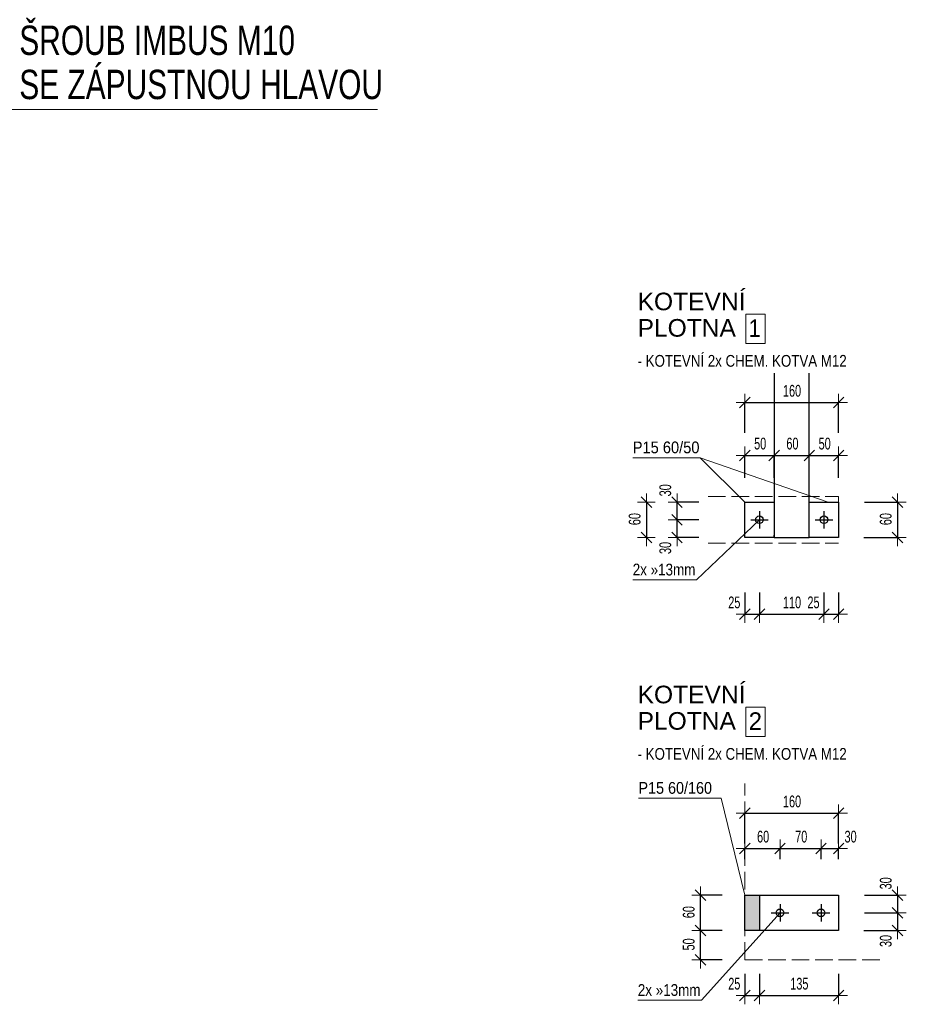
# Model space of a CAD drawing. Header units: millimetres. Extents: x -27818 to -4159, y -105989 to -15933.
# Tile 4 of 15: x -25163 to -23651, y -102178 to -100499. Entities that reach past the tile are written whole.
import ezdxf

# ---------------------------------------------------------------- set-up
doc = ezdxf.new("R2010")
doc.units = ezdxf.units.MM
doc.header["$PDMODE"] = 65
doc.linetypes.add('Carkovana 2x_1_2', pattern=[40, 30, -10])
doc.linetypes.add('JIS_09_15_1', pattern=[60, 30, -10, 0, -10, 0, -10])
doc.layers.add('XR$3$(Z7) - DÍLY_1', color=7, linetype='Continuous', lineweight=25)
doc.layers.add('XR$4$(Z7) - KOTVENÍ_1', color=7, linetype='Continuous', lineweight=25)
doc.styles.add('ARIAL', font='ARIAL.TTF')
doc.styles.add('ARIALNARROW', font='ARIALN.TTF')
doc.dimstyles.new('DIMSTYLE_20', dxfattribs={"dimtxt": 20, "dimasz": 30, "dimexe": 0, "dimexo": 0, "dimgap": 10, "dimtad": 2, "dimdec": 0, "dimrnd": 1, "dimzin": 12, "dimdsep": 46, "dimtxsty": 'ARIALNARROW', "dimblk1": 'ALL_ML_STRICH', "dimblk2": 'ALL_ML_STRICH', "dimsah": 1, "dimcen": 0, "dimclrd": 6, "dimclre": 6, "dimclrt": 6, "dimadec": 0, "dimazin": 0, "dimtfac": 1, "dimtdec": 0, "dimtix": 1, "dimtmove": 2, "dimatfit": 3, "dimfxl": 0, "dimtzin": 0, "dimlwd": 0, "dimlwe": 13, "dimarcsym": 0})
doc.dimstyles.new('DIMSTYLE_21', dxfattribs={"dimtxt": 20, "dimasz": 30, "dimexe": 0, "dimexo": 0, "dimgap": 10, "dimtad": 2, "dimdec": 0, "dimrnd": 1, "dimzin": 12, "dimdsep": 46, "dimtxsty": 'ARIALNARROW', "dimblk1": 'ALL_ML_STRICH', "dimblk2": 'ALL_ML_STRICH', "dimsah": 1, "dimcen": 0, "dimclrd": 6, "dimclre": 6, "dimclrt": 6, "dimadec": 0, "dimazin": 0, "dimtfac": 1, "dimtdec": 0, "dimtix": 1, "dimtmove": 2, "dimatfit": 3, "dimfxl": 0, "dimtvp": 1.2, "dimtzin": 0, "dimlwd": 0, "dimlwe": 13, "dimarcsym": 0})
doc.dimstyles.new('DIMSTYLE_22', dxfattribs={"dimtxt": 20, "dimasz": 30, "dimexe": 0, "dimexo": 0, "dimgap": 10, "dimtad": 2, "dimdec": 0, "dimrnd": 1, "dimzin": 12, "dimdsep": 46, "dimtxsty": 'ARIALNARROW', "dimblk1": 'ALL_ML_STRICH', "dimblk2": 'ALL_ML_STRICH', "dimsah": 1, "dimcen": 0, "dimclrd": 6, "dimclre": 6, "dimclrt": 6, "dimadec": 0, "dimazin": 0, "dimtfac": 1, "dimtdec": 0, "dimtix": 1, "dimtmove": 2, "dimatfit": 3, "dimfxl": 0, "dimtvp": 1.2, "dimtzin": 0, "dimlwd": 0, "dimlwe": 13, "dimarcsym": 0})
doc.dimstyles.new('DIMSTYLE_23', dxfattribs={"dimtxt": 20, "dimasz": 30, "dimexe": 0, "dimexo": 0, "dimgap": 10, "dimtad": 2, "dimdec": 0, "dimrnd": 1, "dimzin": 12, "dimdsep": 46, "dimtxsty": 'ARIALNARROW', "dimblk1": 'ALL_ML_STRICH', "dimblk2": 'ALL_ML_STRICH', "dimsah": 1, "dimcen": 0, "dimclrd": 6, "dimclre": 6, "dimclrt": 6, "dimadec": 0, "dimazin": 0, "dimtfac": 1, "dimtdec": 0, "dimtix": 1, "dimtmove": 2, "dimatfit": 3, "dimfxl": 0, "dimtzin": 0, "dimlwd": 0, "dimlwe": 13, "dimarcsym": 0})

# ---------------------------------------------------------------- blocks, each defined once
blk = doc.blocks.new('ALL_ML_STRICH')
at = {"color": 0, "linetype": 'ByBlock', "lineweight": -2}
for p, q in [((-1, 0), (0.5, 0)), ((-0.3, -0.3), (0.3, 0.3)), ((0, -0.5), (0, 0.5))]:
    blk.add_line(p, q, dxfattribs=at)
blk = doc.blocks.new('*D212')
at = {"layer": 'DEFPOINTS', "color": 6, "linetype": 'Continuous', "lineweight": 13}
for p in [(-24094.6, -101321.6), (-23926.8, -101321.6), (-23926.8, -101381.6)]:
    blk.add_point(p, dxfattribs=at)
at = {"layer": 'XR$4$(Z7) - KOTVENÍ_1', "color": 6, "linetype": 'Continuous', "lineweight": -2}
for p, q in [((-24094.6, -101321.6), (-24094.6, -101321.6)), ((-24094.6, -101321.6), (-24094.6, -101381.6)), ((-24094.6, -101381.6), (-24094.6, -101381.6))]:
    blk.add_line(p, q, dxfattribs=at)
at = {"layer": 'XR$4$(Z7) - KOTVENÍ_1', "color": 6, "linetype": 'Continuous', "lineweight": 13, "xscale": 30, "yscale": 30, "zscale": 30}
for p, rotation in [((-24094.6, -101321.6), 90), ((-24094.6, -101381.6), 270)]:
    blk.add_blockref('ALL_ML_STRICH', p, dxfattribs=dict(at, rotation=rotation))
at = {"layer": 'XR$4$(Z7) - KOTVENÍ_1', "color": 6, "linetype": 'Continuous', "lineweight": 13, "insert": (-24114.6, -101350.4), "char_height": 20, "width": 32.457, "attachment_point": 5, "rotation": 90, "style": 'ARIALNARROW'}
blk.add_mtext('\\W0.81;\\A1;{60}', dxfattribs=at)
blk = doc.blocks.new('*D213')
at = {"layer": 'DEFPOINTS', "color": 6, "linetype": 'Continuous', "lineweight": 13}
for p in [(-23901.8, -101351.6), (-24042.4, -101381.6), (-23926.8, -101381.6)]:
    blk.add_point(p, dxfattribs=at)
at = {"layer": 'XR$4$(Z7) - KOTVENÍ_1', "color": 6, "linetype": 'Continuous', "lineweight": -2}
for p, q in [((-24005.4, -101351.6), (-24042.4, -101351.6)), ((-24042.4, -101381.6), (-24042.4, -101351.6)), ((-24005.4, -101381.6), (-24042.4, -101381.6))]:
    blk.add_line(p, q, dxfattribs=at)
at = {"layer": 'XR$4$(Z7) - KOTVENÍ_1', "color": 6, "linetype": 'Continuous', "lineweight": 13, "xscale": 30, "yscale": 30, "zscale": 30}
for p, rotation in [((-24042.4, -101351.6), 90), ((-24042.4, -101381.6), 270)]:
    blk.add_blockref('ALL_ML_STRICH', p, dxfattribs=dict(at, rotation=rotation))
at = {"layer": 'XR$4$(Z7) - KOTVENÍ_1', "color": 6, "linetype": 'Continuous', "lineweight": 13, "insert": (-24062.4, -101399.6), "char_height": 20, "width": 32.457, "attachment_point": 5, "rotation": 90, "style": 'ARIALNARROW'}
blk.add_mtext('\\W0.81;\\A1;{30}', dxfattribs=at)
blk = doc.blocks.new('*D214')
at = {"layer": 'DEFPOINTS', "color": 6, "linetype": 'Continuous', "lineweight": 13}
for p in [(-23926.8, -101321.6), (-24042.4, -101351.6), (-23901.8, -101351.6)]:
    blk.add_point(p, dxfattribs=at)
at = {"layer": 'XR$4$(Z7) - KOTVENÍ_1', "color": 6, "linetype": 'Continuous', "lineweight": -2}
for p, q in [((-24005.4, -101321.6), (-24042.4, -101321.6)), ((-24042.4, -101351.6), (-24042.4, -101321.6)), ((-24005.4, -101351.6), (-24042.4, -101351.6))]:
    blk.add_line(p, q, dxfattribs=at)
at = {"layer": 'XR$4$(Z7) - KOTVENÍ_1', "color": 6, "linetype": 'Continuous', "lineweight": 13, "xscale": 30, "yscale": 30, "zscale": 30}
for p, rotation in [((-24042.4, -101321.6), 90), ((-24042.4, -101351.6), 270)]:
    blk.add_blockref('ALL_ML_STRICH', p, dxfattribs=dict(at, rotation=rotation))
at = {"layer": 'XR$4$(Z7) - KOTVENÍ_1', "color": 6, "linetype": 'Continuous', "lineweight": 13, "insert": (-24062.4, -101301.3), "char_height": 20, "width": 32.457, "attachment_point": 5, "rotation": 90, "style": 'ARIALNARROW'}
blk.add_mtext('\\W0.81;\\A1;{30}', dxfattribs=at)
blk = doc.blocks.new('*D215')
at = {"layer": 'DEFPOINTS', "color": 6, "linetype": 'Continuous', "lineweight": 13}
for p in [(-23901.8, -101351.6), (-23926.8, -101381.6), (-23926.8, -101512.5)]:
    blk.add_point(p, dxfattribs=at)
at = {"layer": 'XR$4$(Z7) - KOTVENÍ_1', "color": 6, "linetype": 'Continuous', "lineweight": -2}
for p, q in [((-23926.8, -101475.5), (-23926.8, -101512.5)), ((-23901.8, -101475.5), (-23901.8, -101512.5)), ((-23926.8, -101512.5), (-23901.8, -101512.5))]:
    blk.add_line(p, q, dxfattribs=at)
at = {"layer": 'XR$4$(Z7) - KOTVENÍ_1', "color": 6, "linetype": 'Continuous', "lineweight": 13, "xscale": 30, "yscale": 30, "zscale": 30, "rotation": 180}
blk.add_blockref('ALL_ML_STRICH', (-23926.8, -101512.5), dxfattribs=at)
at = {"layer": 'XR$4$(Z7) - KOTVENÍ_1', "color": 6, "linetype": 'Continuous', "lineweight": 13, "xscale": 30, "yscale": 30, "zscale": 30}
blk.add_blockref('ALL_ML_STRICH', (-23901.8, -101512.5), dxfattribs=at)
at = {"layer": 'XR$4$(Z7) - KOTVENÍ_1', "color": 6, "linetype": 'Continuous', "lineweight": 13, "insert": (-23944.7, -101492.5), "char_height": 20, "width": 32.457, "attachment_point": 5, "style": 'ARIALNARROW'}
blk.add_mtext('\\W0.81;\\A1;{25}', dxfattribs=at)
blk = doc.blocks.new('*D216')
at = {"layer": 'DEFPOINTS', "color": 6, "linetype": 'Continuous', "lineweight": 13}
for p in [(-23901.8, -101351.6), (-23791.8, -101351.6), (-23901.8, -101512.5)]:
    blk.add_point(p, dxfattribs=at)
at = {"layer": 'XR$4$(Z7) - KOTVENÍ_1', "color": 6, "linetype": 'Continuous', "lineweight": -2}
for p, q in [((-23901.8, -101475.5), (-23901.8, -101512.5)), ((-23791.8, -101475.5), (-23791.8, -101512.5)), ((-23901.8, -101512.5), (-23791.8, -101512.5))]:
    blk.add_line(p, q, dxfattribs=at)
at = {"layer": 'XR$4$(Z7) - KOTVENÍ_1', "color": 6, "linetype": 'Continuous', "lineweight": 13, "xscale": 30, "yscale": 30, "zscale": 30, "rotation": 180}
blk.add_blockref('ALL_ML_STRICH', (-23901.8, -101512.5), dxfattribs=at)
at = {"layer": 'XR$4$(Z7) - KOTVENÍ_1', "color": 6, "linetype": 'Continuous', "lineweight": 13, "xscale": 30, "yscale": 30, "zscale": 30}
blk.add_blockref('ALL_ML_STRICH', (-23791.8, -101512.5), dxfattribs=at)
at = {"layer": 'XR$4$(Z7) - KOTVENÍ_1', "color": 6, "linetype": 'Continuous', "lineweight": 13, "insert": (-23846.3, -101492.5), "char_height": 20, "width": 48.686, "attachment_point": 5, "style": 'ARIALNARROW'}
blk.add_mtext('\\W0.81;\\A1;{110}', dxfattribs=at)
blk = doc.blocks.new('*D217')
at = {"layer": 'DEFPOINTS', "color": 6, "linetype": 'Continuous', "lineweight": 13}
for p in [(-23791.8, -101351.6), (-23766.8, -101381.6), (-23791.8, -101512.5)]:
    blk.add_point(p, dxfattribs=at)
at = {"layer": 'XR$4$(Z7) - KOTVENÍ_1', "color": 6, "linetype": 'Continuous', "lineweight": -2}
for p, q in [((-23791.8, -101475.5), (-23791.8, -101512.5)), ((-23766.8, -101475.5), (-23766.8, -101512.5)), ((-23791.8, -101512.5), (-23766.8, -101512.5))]:
    blk.add_line(p, q, dxfattribs=at)
at = {"layer": 'XR$4$(Z7) - KOTVENÍ_1', "color": 6, "linetype": 'Continuous', "lineweight": 13, "xscale": 30, "yscale": 30, "zscale": 30, "rotation": 180}
blk.add_blockref('ALL_ML_STRICH', (-23791.8, -101512.5), dxfattribs=at)
at = {"layer": 'XR$4$(Z7) - KOTVENÍ_1', "color": 6, "linetype": 'Continuous', "lineweight": 13, "xscale": 30, "yscale": 30, "zscale": 30}
blk.add_blockref('ALL_ML_STRICH', (-23766.8, -101512.5), dxfattribs=at)
at = {"layer": 'XR$4$(Z7) - KOTVENÍ_1', "color": 6, "linetype": 'Continuous', "lineweight": 13, "insert": (-23809.7, -101492.5), "char_height": 20, "width": 32.457, "attachment_point": 5, "style": 'ARIALNARROW'}
blk.add_mtext('\\W0.81;\\A1;{25}', dxfattribs=at)
blk = doc.blocks.new('*D218')
at = {"layer": 'DEFPOINTS', "color": 6, "linetype": 'Continuous', "lineweight": 13}
for p in [(-23926.8, -101241.8), (-23876.8, -101311.6), (-23926.8, -101321.6)]:
    blk.add_point(p, dxfattribs=at)
at = {"layer": 'XR$4$(Z7) - KOTVENÍ_1', "color": 6, "linetype": 'Continuous', "lineweight": -2}
for p, q in [((-23926.8, -101279.9), (-23926.8, -101241.8)), ((-23926.8, -101241.8), (-23876.8, -101241.8)), ((-23876.8, -101279.9), (-23876.8, -101241.8))]:
    blk.add_line(p, q, dxfattribs=at)
at = {"layer": 'XR$4$(Z7) - KOTVENÍ_1', "color": 6, "linetype": 'Continuous', "lineweight": 13, "xscale": 30, "yscale": 30, "zscale": 30, "rotation": 180}
blk.add_blockref('ALL_ML_STRICH', (-23926.8, -101241.8), dxfattribs=at)
at = {"layer": 'XR$4$(Z7) - KOTVENÍ_1', "color": 6, "linetype": 'Continuous', "lineweight": 13, "xscale": 30, "yscale": 30, "zscale": 30}
blk.add_blockref('ALL_ML_STRICH', (-23876.8, -101241.8), dxfattribs=at)
at = {"layer": 'XR$4$(Z7) - KOTVENÍ_1', "color": 6, "linetype": 'Continuous', "lineweight": 13, "insert": (-23900.6, -101221.8), "char_height": 20, "width": 32.457, "attachment_point": 5, "style": 'ARIALNARROW'}
blk.add_mtext('\\W0.81;\\A1;{50}', dxfattribs=at)
blk = doc.blocks.new('*D219')
at = {"layer": 'DEFPOINTS', "color": 6, "linetype": 'Continuous', "lineweight": 13}
for p in [(-23876.8, -101241.8), (-23876.8, -101311.6), (-23816.8, -101311.6)]:
    blk.add_point(p, dxfattribs=at)
at = {"layer": 'XR$4$(Z7) - KOTVENÍ_1', "color": 6, "linetype": 'Continuous', "lineweight": -2}
for p, q in [((-23876.8, -101279.9), (-23876.8, -101241.8)), ((-23876.8, -101241.8), (-23816.8, -101241.8)), ((-23816.8, -101279.9), (-23816.8, -101241.8))]:
    blk.add_line(p, q, dxfattribs=at)
at = {"layer": 'XR$4$(Z7) - KOTVENÍ_1', "color": 6, "linetype": 'Continuous', "lineweight": 13, "xscale": 30, "yscale": 30, "zscale": 30, "rotation": 180}
blk.add_blockref('ALL_ML_STRICH', (-23876.8, -101241.8), dxfattribs=at)
at = {"layer": 'XR$4$(Z7) - KOTVENÍ_1', "color": 6, "linetype": 'Continuous', "lineweight": 13, "xscale": 30, "yscale": 30, "zscale": 30}
blk.add_blockref('ALL_ML_STRICH', (-23816.8, -101241.8), dxfattribs=at)
at = {"layer": 'XR$4$(Z7) - KOTVENÍ_1', "color": 6, "linetype": 'Continuous', "lineweight": 13, "insert": (-23845.6, -101221.8), "char_height": 20, "width": 32.457, "attachment_point": 5, "style": 'ARIALNARROW'}
blk.add_mtext('\\W0.81;\\A1;{60}', dxfattribs=at)
blk = doc.blocks.new('*D220')
at = {"layer": 'DEFPOINTS', "color": 6, "linetype": 'Continuous', "lineweight": 13}
for p in [(-23816.8, -101241.8), (-23816.8, -101311.6), (-23766.8, -101321.6)]:
    blk.add_point(p, dxfattribs=at)
at = {"layer": 'XR$4$(Z7) - KOTVENÍ_1', "color": 6, "linetype": 'Continuous', "lineweight": -2}
for p, q in [((-23816.8, -101279.9), (-23816.8, -101241.8)), ((-23816.8, -101241.8), (-23766.8, -101241.8)), ((-23766.8, -101279.9), (-23766.8, -101241.8))]:
    blk.add_line(p, q, dxfattribs=at)
at = {"layer": 'XR$4$(Z7) - KOTVENÍ_1', "color": 6, "linetype": 'Continuous', "lineweight": 13, "xscale": 30, "yscale": 30, "zscale": 30, "rotation": 180}
blk.add_blockref('ALL_ML_STRICH', (-23816.8, -101241.8), dxfattribs=at)
at = {"layer": 'XR$4$(Z7) - KOTVENÍ_1', "color": 6, "linetype": 'Continuous', "lineweight": 13, "xscale": 30, "yscale": 30, "zscale": 30}
blk.add_blockref('ALL_ML_STRICH', (-23766.8, -101241.8), dxfattribs=at)
at = {"layer": 'XR$4$(Z7) - KOTVENÍ_1', "color": 6, "linetype": 'Continuous', "lineweight": 13, "insert": (-23790.6, -101221.8), "char_height": 20, "width": 32.457, "attachment_point": 5, "style": 'ARIALNARROW'}
blk.add_mtext('\\W0.81;\\A1;{50}', dxfattribs=at)
blk = doc.blocks.new('*D221')
at = {"layer": 'DEFPOINTS', "color": 6, "linetype": 'Continuous', "lineweight": 13}
for p in [(-23926.8, -101151.8), (-23926.8, -101321.6), (-23766.8, -101321.6)]:
    blk.add_point(p, dxfattribs=at)
at = {"layer": 'XR$4$(Z7) - KOTVENÍ_1', "color": 6, "linetype": 'Continuous', "lineweight": -2}
for p, q in [((-23926.8, -101203.3), (-23926.8, -101151.8)), ((-23926.8, -101151.8), (-23766.8, -101151.8)), ((-23766.8, -101203.3), (-23766.8, -101151.8))]:
    blk.add_line(p, q, dxfattribs=at)
at = {"layer": 'XR$4$(Z7) - KOTVENÍ_1', "color": 6, "linetype": 'Continuous', "lineweight": 13, "xscale": 30, "yscale": 30, "zscale": 30, "rotation": 180}
blk.add_blockref('ALL_ML_STRICH', (-23926.8, -101151.8), dxfattribs=at)
at = {"layer": 'XR$4$(Z7) - KOTVENÍ_1', "color": 6, "linetype": 'Continuous', "lineweight": 13, "xscale": 30, "yscale": 30, "zscale": 30}
blk.add_blockref('ALL_ML_STRICH', (-23766.8, -101151.8), dxfattribs=at)
at = {"layer": 'XR$4$(Z7) - KOTVENÍ_1', "color": 6, "linetype": 'Continuous', "lineweight": 13, "insert": (-23846.3, -101131.8), "char_height": 20, "width": 48.686, "attachment_point": 5, "style": 'ARIALNARROW'}
blk.add_mtext('\\W0.81;\\A1;{160}', dxfattribs=at)
blk = doc.blocks.new('*D222')
at = {"layer": 'DEFPOINTS', "color": 6, "linetype": 'Continuous', "lineweight": 13}
for p in [(-23766.8, -101321.6), (-23666.4, -101321.6), (-23766.8, -101381.6)]:
    blk.add_point(p, dxfattribs=at)
at = {"layer": 'XR$4$(Z7) - KOTVENÍ_1', "color": 6, "linetype": 'Continuous', "lineweight": -2}
for p, q in [((-23722.5, -101321.6), (-23666.4, -101321.6)), ((-23666.4, -101321.6), (-23666.4, -101381.6)), ((-23724, -101381.6), (-23666.4, -101381.6))]:
    blk.add_line(p, q, dxfattribs=at)
at = {"layer": 'XR$4$(Z7) - KOTVENÍ_1', "color": 6, "linetype": 'Continuous', "lineweight": 13, "xscale": 30, "yscale": 30, "zscale": 30}
for p, rotation in [((-23666.4, -101321.6), 90), ((-23666.4, -101381.6), 270)]:
    blk.add_blockref('ALL_ML_STRICH', p, dxfattribs=dict(at, rotation=rotation))
at = {"layer": 'XR$4$(Z7) - KOTVENÍ_1', "color": 6, "linetype": 'Continuous', "lineweight": 13, "insert": (-23686.4, -101350.4), "char_height": 20, "width": 32.457, "attachment_point": 5, "rotation": 90, "style": 'ARIALNARROW'}
blk.add_mtext('\\W0.81;\\A1;{60}', dxfattribs=at)
blk = doc.blocks.new('*D223')
at = {"layer": 'DEFPOINTS', "color": 6, "linetype": 'Continuous', "lineweight": 13}
for p in [(-23926.8, -101911.8), (-23926.8, -101991.6), (-23866.8, -102021.6)]:
    blk.add_point(p, dxfattribs=at)
at = {"layer": 'XR$4$(Z7) - KOTVENÍ_1', "color": 6, "linetype": 'Continuous', "lineweight": -2}
for p, q in [((-23926.8, -101929.9), (-23926.8, -101911.8)), ((-23926.8, -101911.8), (-23866.8, -101911.8)), ((-23866.8, -101929.9), (-23866.8, -101911.8))]:
    blk.add_line(p, q, dxfattribs=at)
at = {"layer": 'XR$4$(Z7) - KOTVENÍ_1', "color": 6, "linetype": 'Continuous', "lineweight": 13, "xscale": 30, "yscale": 30, "zscale": 30, "rotation": 180}
blk.add_blockref('ALL_ML_STRICH', (-23926.8, -101911.8), dxfattribs=at)
at = {"layer": 'XR$4$(Z7) - KOTVENÍ_1', "color": 6, "linetype": 'Continuous', "lineweight": 13, "xscale": 30, "yscale": 30, "zscale": 30}
blk.add_blockref('ALL_ML_STRICH', (-23866.8, -101911.8), dxfattribs=at)
at = {"layer": 'XR$4$(Z7) - KOTVENÍ_1', "color": 6, "linetype": 'Continuous', "lineweight": 13, "insert": (-23895.6, -101891.8), "char_height": 20, "width": 32.457, "attachment_point": 5, "style": 'ARIALNARROW'}
blk.add_mtext('\\W0.81;\\A1;{60}', dxfattribs=at)
blk = doc.blocks.new('*D224')
at = {"layer": 'DEFPOINTS', "color": 6, "linetype": 'Continuous', "lineweight": 13}
for p in [(-23866.8, -101911.8), (-23866.8, -102021.6), (-23796.8, -102021.6)]:
    blk.add_point(p, dxfattribs=at)
at = {"layer": 'XR$4$(Z7) - KOTVENÍ_1', "color": 6, "linetype": 'Continuous', "lineweight": -2}
for p, q in [((-23866.8, -101929.9), (-23866.8, -101911.8)), ((-23866.8, -101911.8), (-23796.8, -101911.8)), ((-23796.8, -101929.9), (-23796.8, -101911.8))]:
    blk.add_line(p, q, dxfattribs=at)
at = {"layer": 'XR$4$(Z7) - KOTVENÍ_1', "color": 6, "linetype": 'Continuous', "lineweight": 13, "xscale": 30, "yscale": 30, "zscale": 30, "rotation": 180}
blk.add_blockref('ALL_ML_STRICH', (-23866.8, -101911.8), dxfattribs=at)
at = {"layer": 'XR$4$(Z7) - KOTVENÍ_1', "color": 6, "linetype": 'Continuous', "lineweight": 13, "xscale": 30, "yscale": 30, "zscale": 30}
blk.add_blockref('ALL_ML_STRICH', (-23796.8, -101911.8), dxfattribs=at)
at = {"layer": 'XR$4$(Z7) - KOTVENÍ_1', "color": 6, "linetype": 'Continuous', "lineweight": 13, "insert": (-23830.6, -101891.8), "char_height": 20, "width": 32.457, "attachment_point": 5, "style": 'ARIALNARROW'}
blk.add_mtext('\\W0.81;\\A1;{70}', dxfattribs=at)
blk = doc.blocks.new('*D225')
at = {"layer": 'DEFPOINTS', "color": 6, "linetype": 'Continuous', "lineweight": 13}
for p in [(-23796.8, -101911.8), (-23766.8, -101991.6), (-23796.8, -102021.6)]:
    blk.add_point(p, dxfattribs=at)
at = {"layer": 'XR$4$(Z7) - KOTVENÍ_1', "color": 6, "linetype": 'Continuous', "lineweight": -2}
for p, q in [((-23796.8, -101929.9), (-23796.8, -101911.8)), ((-23796.8, -101911.8), (-23766.8, -101911.8)), ((-23766.8, -101929.9), (-23766.8, -101911.8))]:
    blk.add_line(p, q, dxfattribs=at)
at = {"layer": 'XR$4$(Z7) - KOTVENÍ_1', "color": 6, "linetype": 'Continuous', "lineweight": 13, "xscale": 30, "yscale": 30, "zscale": 30, "rotation": 180}
blk.add_blockref('ALL_ML_STRICH', (-23796.8, -101911.8), dxfattribs=at)
at = {"layer": 'XR$4$(Z7) - KOTVENÍ_1', "color": 6, "linetype": 'Continuous', "lineweight": 13, "xscale": 30, "yscale": 30, "zscale": 30}
blk.add_blockref('ALL_ML_STRICH', (-23766.8, -101911.8), dxfattribs=at)
at = {"layer": 'XR$4$(Z7) - KOTVENÍ_1', "color": 6, "linetype": 'Continuous', "lineweight": 13, "insert": (-23746.4, -101891.8), "char_height": 20, "width": 32.457, "attachment_point": 5, "style": 'ARIALNARROW'}
blk.add_mtext('\\W0.81;\\A1;{30}', dxfattribs=at)
blk = doc.blocks.new('*D226')
at = {"layer": 'DEFPOINTS', "color": 6, "linetype": 'Continuous', "lineweight": 13}
for p in [(-23766.8, -101991.6), (-23666.4, -101991.6), (-23796.8, -102021.6)]:
    blk.add_point(p, dxfattribs=at)
at = {"layer": 'XR$4$(Z7) - KOTVENÍ_1', "color": 6, "linetype": 'Continuous', "lineweight": -2}
for p, q in [((-23722.5, -101991.6), (-23666.4, -101991.6)), ((-23666.4, -101991.6), (-23666.4, -102021.6)), ((-23722.5, -102021.6), (-23666.4, -102021.6))]:
    blk.add_line(p, q, dxfattribs=at)
at = {"layer": 'XR$4$(Z7) - KOTVENÍ_1', "color": 6, "linetype": 'Continuous', "lineweight": 13, "xscale": 30, "yscale": 30, "zscale": 30}
for p, rotation in [((-23666.4, -101991.6), 90), ((-23666.4, -102021.6), 270)]:
    blk.add_blockref('ALL_ML_STRICH', p, dxfattribs=dict(at, rotation=rotation))
at = {"layer": 'XR$4$(Z7) - KOTVENÍ_1', "color": 6, "linetype": 'Continuous', "lineweight": 13, "insert": (-23686.4, -101971.3), "char_height": 20, "width": 32.457, "attachment_point": 5, "rotation": 90, "style": 'ARIALNARROW'}
blk.add_mtext('\\W0.81;\\A1;{30}', dxfattribs=at)
blk = doc.blocks.new('*D227')
at = {"layer": 'DEFPOINTS', "color": 6, "linetype": 'Continuous', "lineweight": 13}
for p in [(-23796.8, -102021.6), (-23666.4, -102021.6), (-23766.8, -102051.6)]:
    blk.add_point(p, dxfattribs=at)
at = {"layer": 'XR$4$(Z7) - KOTVENÍ_1', "color": 6, "linetype": 'Continuous', "lineweight": -2}
for p, q in [((-23722.5, -102021.6), (-23666.4, -102021.6)), ((-23666.4, -102021.6), (-23666.4, -102051.6)), ((-23724, -102051.6), (-23666.4, -102051.6))]:
    blk.add_line(p, q, dxfattribs=at)
at = {"layer": 'XR$4$(Z7) - KOTVENÍ_1', "color": 6, "linetype": 'Continuous', "lineweight": 13, "xscale": 30, "yscale": 30, "zscale": 30}
for p, rotation in [((-23666.4, -102021.6), 90), ((-23666.4, -102051.6), 270)]:
    blk.add_blockref('ALL_ML_STRICH', p, dxfattribs=dict(at, rotation=rotation))
at = {"layer": 'XR$4$(Z7) - KOTVENÍ_1', "color": 6, "linetype": 'Continuous', "lineweight": 13, "insert": (-23686.4, -102069.6), "char_height": 20, "width": 32.457, "attachment_point": 5, "rotation": 90, "style": 'ARIALNARROW'}
blk.add_mtext('\\W0.81;\\A1;{30}', dxfattribs=at)
blk = doc.blocks.new('*D228')
at = {"layer": 'DEFPOINTS', "color": 6, "linetype": 'Continuous', "lineweight": 13}
for p in [(-23926.8, -101851.8), (-23926.8, -101991.6), (-23766.8, -101991.6)]:
    blk.add_point(p, dxfattribs=at)
at = {"layer": 'XR$4$(Z7) - KOTVENÍ_1', "color": 6, "linetype": 'Continuous', "lineweight": -2}
for p, q in [((-23926.8, -101903.3), (-23926.8, -101851.8)), ((-23926.8, -101851.8), (-23766.8, -101851.8)), ((-23766.8, -101903.3), (-23766.8, -101851.8))]:
    blk.add_line(p, q, dxfattribs=at)
at = {"layer": 'XR$4$(Z7) - KOTVENÍ_1', "color": 6, "linetype": 'Continuous', "lineweight": 13, "xscale": 30, "yscale": 30, "zscale": 30, "rotation": 180}
blk.add_blockref('ALL_ML_STRICH', (-23926.8, -101851.8), dxfattribs=at)
at = {"layer": 'XR$4$(Z7) - KOTVENÍ_1', "color": 6, "linetype": 'Continuous', "lineweight": 13, "xscale": 30, "yscale": 30, "zscale": 30}
blk.add_blockref('ALL_ML_STRICH', (-23766.8, -101851.8), dxfattribs=at)
at = {"layer": 'XR$4$(Z7) - KOTVENÍ_1', "color": 6, "linetype": 'Continuous', "lineweight": 13, "insert": (-23846.3, -101831.8), "char_height": 20, "width": 48.686, "attachment_point": 5, "style": 'ARIALNARROW'}
blk.add_mtext('\\W0.81;\\A1;{160}', dxfattribs=at)
blk = doc.blocks.new('*D229')
at = {"layer": 'DEFPOINTS', "color": 6, "linetype": 'Continuous', "lineweight": 13}
for p in [(-23926.8, -102051.6), (-24002.4, -102101.6), (-23926.8, -102101.6)]:
    blk.add_point(p, dxfattribs=at)
at = {"layer": 'XR$4$(Z7) - KOTVENÍ_1', "color": 6, "linetype": 'Continuous', "lineweight": -2}
for p, q in [((-23965.4, -102051.6), (-24002.4, -102051.6)), ((-24002.4, -102101.6), (-24002.4, -102051.6)), ((-23965.4, -102101.6), (-24002.4, -102101.6))]:
    blk.add_line(p, q, dxfattribs=at)
at = {"layer": 'XR$4$(Z7) - KOTVENÍ_1', "color": 6, "linetype": 'Continuous', "lineweight": 13, "xscale": 30, "yscale": 30, "zscale": 30}
for p, rotation in [((-24002.4, -102051.6), 90), ((-24002.4, -102101.6), 270)]:
    blk.add_blockref('ALL_ML_STRICH', p, dxfattribs=dict(at, rotation=rotation))
at = {"layer": 'XR$4$(Z7) - KOTVENÍ_1', "color": 6, "linetype": 'Continuous', "lineweight": 13, "insert": (-24022.4, -102075.4), "char_height": 20, "width": 32.457, "attachment_point": 5, "rotation": 90, "style": 'ARIALNARROW'}
blk.add_mtext('\\W0.81;\\A1;{50}', dxfattribs=at)
blk = doc.blocks.new('*D230')
at = {"layer": 'DEFPOINTS', "color": 6, "linetype": 'Continuous', "lineweight": 13}
for p in [(-23926.8, -101991.6), (-24002.4, -102051.6), (-23926.8, -102051.6)]:
    blk.add_point(p, dxfattribs=at)
at = {"layer": 'XR$4$(Z7) - KOTVENÍ_1', "color": 6, "linetype": 'Continuous', "lineweight": -2}
for p, q in [((-23965.4, -101991.6), (-24002.4, -101991.6)), ((-24002.4, -102051.6), (-24002.4, -101991.6)), ((-23965.4, -102051.6), (-24002.4, -102051.6))]:
    blk.add_line(p, q, dxfattribs=at)
at = {"layer": 'XR$4$(Z7) - KOTVENÍ_1', "color": 6, "linetype": 'Continuous', "lineweight": 13, "xscale": 30, "yscale": 30, "zscale": 30}
for p, rotation in [((-24002.4, -101991.6), 90), ((-24002.4, -102051.6), 270)]:
    blk.add_blockref('ALL_ML_STRICH', p, dxfattribs=dict(at, rotation=rotation))
at = {"layer": 'XR$4$(Z7) - KOTVENÍ_1', "color": 6, "linetype": 'Continuous', "lineweight": 13, "insert": (-24022.4, -102020.4), "char_height": 20, "width": 32.457, "attachment_point": 5, "rotation": 90, "style": 'ARIALNARROW'}
blk.add_mtext('\\W0.81;\\A1;{60}', dxfattribs=at)
blk = doc.blocks.new('*D231')
at = {"layer": 'DEFPOINTS', "color": 6, "linetype": 'Continuous', "lineweight": 13}
for p in [(-23926.8, -102101.6), (-23901.8, -102101.6), (-23926.8, -102162.5)]:
    blk.add_point(p, dxfattribs=at)
at = {"layer": 'XR$4$(Z7) - KOTVENÍ_1', "color": 6, "linetype": 'Continuous', "lineweight": -2}
for p, q in [((-23926.8, -102125.5), (-23926.8, -102162.5)), ((-23901.8, -102125.5), (-23901.8, -102162.5)), ((-23926.8, -102162.5), (-23901.8, -102162.5))]:
    blk.add_line(p, q, dxfattribs=at)
at = {"layer": 'XR$4$(Z7) - KOTVENÍ_1', "color": 6, "linetype": 'Continuous', "lineweight": 13, "xscale": 30, "yscale": 30, "zscale": 30, "rotation": 180}
blk.add_blockref('ALL_ML_STRICH', (-23926.8, -102162.5), dxfattribs=at)
at = {"layer": 'XR$4$(Z7) - KOTVENÍ_1', "color": 6, "linetype": 'Continuous', "lineweight": 13, "xscale": 30, "yscale": 30, "zscale": 30}
blk.add_blockref('ALL_ML_STRICH', (-23901.8, -102162.5), dxfattribs=at)
at = {"layer": 'XR$4$(Z7) - KOTVENÍ_1', "color": 6, "linetype": 'Continuous', "lineweight": 13, "insert": (-23944.7, -102142.5), "char_height": 20, "width": 32.457, "attachment_point": 5, "style": 'ARIALNARROW'}
blk.add_mtext('\\W0.81;\\A1;{25}', dxfattribs=at)
blk = doc.blocks.new('*D232')
at = {"layer": 'DEFPOINTS', "color": 6, "linetype": 'Continuous', "lineweight": 13}
for p in [(-23766.8, -102051.6), (-23901.8, -102101.6), (-23901.8, -102162.5)]:
    blk.add_point(p, dxfattribs=at)
at = {"layer": 'XR$4$(Z7) - KOTVENÍ_1', "color": 6, "linetype": 'Continuous', "lineweight": -2}
for p, q in [((-23901.8, -102125.5), (-23901.8, -102162.5)), ((-23766.8, -102125.5), (-23766.8, -102162.5)), ((-23901.8, -102162.5), (-23766.8, -102162.5))]:
    blk.add_line(p, q, dxfattribs=at)
at = {"layer": 'XR$4$(Z7) - KOTVENÍ_1', "color": 6, "linetype": 'Continuous', "lineweight": 13, "xscale": 30, "yscale": 30, "zscale": 30, "rotation": 180}
blk.add_blockref('ALL_ML_STRICH', (-23901.8, -102162.5), dxfattribs=at)
at = {"layer": 'XR$4$(Z7) - KOTVENÍ_1', "color": 6, "linetype": 'Continuous', "lineweight": 13, "xscale": 30, "yscale": 30, "zscale": 30}
blk.add_blockref('ALL_ML_STRICH', (-23766.8, -102162.5), dxfattribs=at)
at = {"layer": 'XR$4$(Z7) - KOTVENÍ_1', "color": 6, "linetype": 'Continuous', "lineweight": 13, "insert": (-23833.8, -102142.5), "char_height": 20, "width": 48.686, "attachment_point": 5, "style": 'ARIALNARROW'}
blk.add_mtext('\\W0.81;\\A1;{135}', dxfattribs=at)

msp = doc.modelspace()

# ---------------------------------------------------------------- hatches: boundary and pattern name
at = {"layer": 'XR$4$(Z7) - KOTVENÍ_1', "linetype": 'Continuous', "lineweight": 13}
msp.add_hatch(color=171, dxfattribs=at).paths.add_polyline_path([(-23901.8, -102051.6), (-23901.8, -101991.6), (-23926.8, -101991.6), (-23926.8, -102051.6)])

# ---------------------------------------------------------------- linework, layer by layer
at = {"layer": 'XR$3$(Z7) - DÍLY_1', "color": 7, "linetype": 'Continuous', "lineweight": 13}
msp.add_line((-25274.1, -100652.4), (-24553.5, -100652.4), dxfattribs=at)
at = {"layer": 'XR$4$(Z7) - KOTVENÍ_1', "color": 5, "linetype": 'Continuous', "lineweight": 25}
for p, q in [((-23876.8, -101101.4), (-23876.8, -101381.6)), ((-23816.8, -101381.6), (-23816.8, -101101.4)), ((-23926.8, -101321.6), (-23876.8, -101321.6)), ((-23926.8, -101381.6), (-23926.8, -101321.6)), ((-23876.8, -101321.6), (-23876.8, -101381.6)), ((-23816.8, -101321.6), (-23766.8, -101321.6)), ((-23766.8, -101321.6), (-23766.8, -101381.6)), ((-23901.8, -101336.6), (-23901.8, -101366.6)), ((-23791.8, -101336.6), (-23791.8, -101366.6)), ((-23916.8, -101351.6), (-23886.8, -101351.6)), ((-23806.8, -101351.6), (-23776.8, -101351.6)), ((-23876.8, -101381.6), (-23926.8, -101381.6)), ((-23876.8, -101381.6), (-23816.8, -101381.6)), ((-23766.8, -101381.6), (-23816.8, -101381.6)), ((-23926.8, -102051.6), (-23926.8, -101991.6)), ((-23926.8, -101991.6), (-23901.8, -101991.6)), ((-23926.8, -102051.6), (-23926.8, -101991.6)), ((-23926.8, -101991.6), (-23766.8, -101991.6)), ((-23901.8, -101991.6), (-23901.8, -102051.6)), ((-23766.8, -101991.6), (-23766.8, -102051.6)), ((-23866.8, -102006.6), (-23866.8, -102036.6)), ((-23796.8, -102006.6), (-23796.8, -102036.6)), ((-23881.8, -102021.6), (-23851.8, -102021.6)), ((-23811.8, -102021.6), (-23781.8, -102021.6)), ((-23901.8, -102051.6), (-23926.8, -102051.6)), ((-23901.8, -102051.6), (-23926.8, -102051.6)), ((-23766.8, -102051.6), (-23926.8, -102051.6))]:
    msp.add_line(p, q, dxfattribs=at)
at = {"layer": 'XR$4$(Z7) - KOTVENÍ_1', "color": 7, "linetype": 'Continuous', "lineweight": 13}
for p, q in [((-24118, -101245.7), (-24002.8, -101245.7)), ((-24002.8, -101245.7), (-23926.8, -101321.6)), ((-24002.8, -101245.7), (-23784.5, -101321.6)), ((-23901.8, -101351.6), (-24009.2, -101454)), ((-24009.2, -101454), (-24118, -101454)), ((-24108.2, -101826.2), (-23967.4, -101826.2)), ((-23967.4, -101826.2), (-23926.8, -101991.6)), ((-23866.8, -102021.6), (-24000.5, -102170.7)), ((-24000.5, -102170.7), (-24109.3, -102170.7))]:
    msp.add_line(p, q, dxfattribs=at)
at = {"layer": 'XR$4$(Z7) - KOTVENÍ_1', "color": 251, "linetype": 'Carkovana 2x_1_2', "lineweight": 13}
for p, q in [((-23989.5, -101311.6), (-23766.8, -101311.6)), ((-23766.8, -101311.6), (-23766.8, -101391.6)), ((-23989.5, -101391.6), (-23766.8, -101391.6)), ((-23926.8, -102101.6), (-23926.8, -101801.3)), ((-23926.8, -102101.6), (-23687.4, -102101.6))]:
    msp.add_line(p, q, dxfattribs=at)
at = {"layer": 'XR$4$(Z7) - KOTVENÍ_1', "color": 5, "linetype": 'JIS_09_15_1', "lineweight": 25}
for p, q in [((-23876.8, -101381.6), (-23876.8, -101377.5)), ((-23816.8, -101381.6), (-23816.8, -101377.5))]:
    msp.add_line(p, q, dxfattribs=at)
at = {"layer": 'XR$4$(Z7) - KOTVENÍ_1', "color": 7, "linetype": 'Continuous', "lineweight": 13}
for points in [[(-23925.3, -101050.8), (-23892, -101050.8), (-23892, -101000.8), (-23925.3, -101000.8), (-23925.3, -101050.8)], [(-23925.3, -101720.8), (-23892, -101720.8), (-23892, -101670.8), (-23925.3, -101670.8), (-23925.3, -101720.8)]]:
    msp.add_lwpolyline(points, dxfattribs=at)
at = {"layer": 'XR$4$(Z7) - KOTVENÍ_1', "color": 5, "linetype": 'Continuous', "lineweight": 25}
for centre in [(-23901.8, -101351.6), (-23791.8, -101351.6), (-23866.8, -102021.6), (-23796.8, -102021.6)]:
    msp.add_circle(centre, 6.5, dxfattribs=at)

# ---------------------------------------------------------------- texts
at = {"layer": 'XR$3$(Z7) - DÍLY_1', "color": 7, "linetype": 'Continuous', "lineweight": 13, "insert": (-25164.1, -100509.1), "char_height": 50, "width": 632.969, "attachment_point": 1, "line_spacing_factor": 0.903614, "style": 'ARIALNARROW'}
msp.add_mtext('\\W0.89;ŠROUB IMBUS M10\\PSE ZÁPUSTNOU HLAVOU', dxfattribs=at)
at = {"layer": 'XR$4$(Z7) - KOTVENÍ_1', "color": 7, "linetype": 'Continuous', "lineweight": 13, "char_height": 30, "attachment_point": 7, "style": 'ARIAL'}
for s, insert, width in [('\\W1.00;KOTEVNÍ', (-24109.7, -100994.8), 199.003), ('\\W1.00;PLOTNA ', (-24109.7, -101039.8), 194.336), ('\\W0.89;1', (-23920.3, -101039.8), 36.722), ('\\W1.00;KOTEVNÍ', (-24109.7, -101664.8), 199.003), ('\\W1.00;PLOTNA ', (-24109.7, -101709.8), 194.336), ('\\W0.98;2', (-23920.3, -101709.8), 38.029)]:
    msp.add_mtext(s, dxfattribs=dict(at, insert=insert, width=width))
at = {"layer": 'XR$4$(Z7) - KOTVENÍ_1', "color": 7, "linetype": 'Continuous', "lineweight": 18, "char_height": 20, "attachment_point": 7, "style": 'ARIALNARROW'}
for s, insert, width in [('\\W0.99;- KOTEVNÍ 2x CHEM. KOTVA M12', (-24109.7, -101090.9), 366.662), ('\\W1.09;P15 60/50', (-24118, -101238.4), 126.067), ('\\W1.00;2x »13mm', (-24118, -101446.7), 118.825), ('\\W0.99;- KOTEVNÍ 2x CHEM. KOTVA M12', (-24109.7, -101760.9), 366.662), ('\\W1.07;P15 60/160', (-24108.2, -101818.9), 138.667), ('\\W1.00;2x »13mm', (-24109.3, -102163.4), 118.825)]:
    msp.add_mtext(s, dxfattribs=dict(at, insert=insert, width=width))

# ---------------------------------------------------------------- dimensions: what is measured, and where the dimension line sits
at = {"layer": 'XR$4$(Z7) - KOTVENÍ_1', "color": 6, "linetype": 'Continuous', "lineweight": 13}
for base, p1, p2, dimstyle, picture, middle in [((-23766.8, -101151.8), (-23926.8, -101203.3), (-23766.8, -101203.3), 'DIMSTYLE_23', '*D221', (-23846.3, -101131.8)), ((-23876.8, -101241.8), (-23926.8, -101279.9), (-23876.8, -101279.9), 'DIMSTYLE_23', '*D218', (-23900.6, -101221.8)), ((-23816.8, -101241.8), (-23876.8, -101279.9), (-23816.8, -101279.9), 'DIMSTYLE_23', '*D219', (-23845.6, -101221.8)), ((-23766.8, -101241.8), (-23816.8, -101279.9), (-23766.8, -101279.9), 'DIMSTYLE_23', '*D220', (-23790.6, -101221.8)), ((-23901.8, -101512.5), (-23926.8, -101475.5), (-23901.8, -101475.5), 'DIMSTYLE_22', '*D215', (-23944.7, -101492.5)), ((-23791.8, -101512.5), (-23901.8, -101475.5), (-23791.8, -101475.5), 'DIMSTYLE_23', '*D216', (-23846.3, -101492.5)), ((-23766.8, -101512.5), (-23791.8, -101475.5), (-23766.8, -101475.5), 'DIMSTYLE_22', '*D217', (-23809.7, -101492.5)), ((-23766.8, -101851.8), (-23926.8, -101903.3), (-23766.8, -101903.3), 'DIMSTYLE_23', '*D228', (-23846.3, -101831.8)), ((-23866.8, -101911.8), (-23926.8, -101929.9), (-23866.8, -101929.9), 'DIMSTYLE_23', '*D223', (-23895.6, -101891.8)), ((-23796.8, -101911.8), (-23866.8, -101929.9), (-23796.8, -101929.9), 'DIMSTYLE_23', '*D224', (-23830.6, -101891.8)), ((-23766.8, -101911.8), (-23796.8, -101929.9), (-23766.8, -101929.9), 'DIMSTYLE_22', '*D225', (-23746.4, -101891.8)), ((-23766.8, -102162.5), (-23901.8, -102125.5), (-23766.8, -102125.5), 'DIMSTYLE_23', '*D232', (-23833.8, -102142.5)), ((-23901.8, -102162.5), (-23926.8, -102125.5), (-23901.8, -102125.5), 'DIMSTYLE_22', '*D231', (-23944.7, -102142.5))]:
    dim = msp.add_linear_dim(base=base, p1=p1, p2=p2, dimstyle=dimstyle, override={"dimpost": '<>', "dimclrd": 6, "dimclre": 6, "dimclrt": 6, "dimlwd": 0, "dimlwe": 13}, dxfattribs=at)
    dim.commit()
    dim.dimension.update_dxf_attribs({"geometry": picture, "text_midpoint": middle, "dimtype": 160})
for base, p1, p2, angle, dimstyle, picture, middle in [((-24042.4, -101321.6), (-24005.4, -101351.6), (-24005.4, -101321.6), 90, 'DIMSTYLE_22', '*D214', (-24062.4, -101301.3)), ((-24094.6, -101381.6), (-24094.6, -101321.6), (-24094.6, -101381.6), 270, 'DIMSTYLE_20', '*D212', (-24114.6, -101350.4)), ((-23666.4, -101381.6), (-23722.5, -101321.6), (-23724, -101381.6), 270, 'DIMSTYLE_23', '*D222', (-23686.4, -101350.4)), ((-24042.4, -101351.6), (-24005.4, -101381.6), (-24005.4, -101351.6), 90, 'DIMSTYLE_21', '*D213', (-24062.4, -101399.6)), ((-23666.4, -102021.6), (-23722.5, -101991.6), (-23722.5, -102021.6), 270, 'DIMSTYLE_22', '*D226', (-23686.4, -101971.3)), ((-24002.4, -101991.6), (-23965.4, -102051.6), (-23965.4, -101991.6), 90, 'DIMSTYLE_23', '*D230', (-24022.4, -102020.4)), ((-23666.4, -102051.6), (-23722.5, -102021.6), (-23724, -102051.6), 270, 'DIMSTYLE_22', '*D227', (-23686.4, -102069.6)), ((-24002.4, -102051.6), (-23965.4, -102101.6), (-23965.4, -102051.6), 90, 'DIMSTYLE_23', '*D229', (-24022.4, -102075.4))]:
    dim = msp.add_linear_dim(base=base, p1=p1, p2=p2, angle=angle, dimstyle=dimstyle, override={"dimpost": '<>', "dimclrd": 6, "dimclre": 6, "dimclrt": 6, "dimlwd": 0, "dimlwe": 13}, dxfattribs=at)
    dim.commit()
    dim.dimension.update_dxf_attribs({"geometry": picture, "text_midpoint": middle, "dimtype": 160})

doc.saveas('drawing.dxf')
